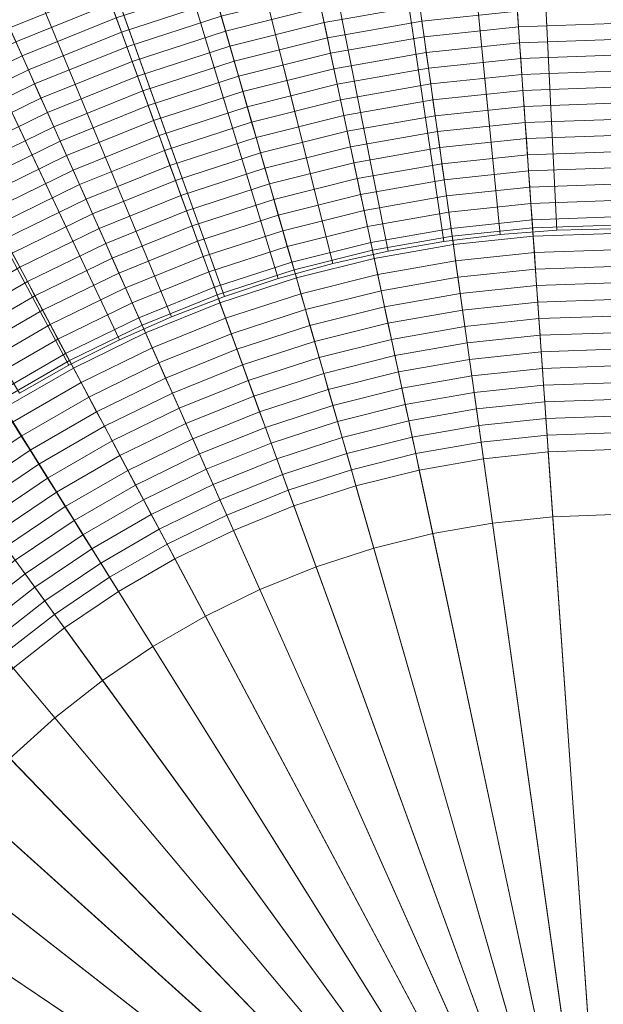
# Model space of a CAD drawing. Header units: centimetres. Extents: x -21.9 to 23.1, y -23 to 22.
# Tile 131 of 192: x -4.5 to 0.5, y 2.8 to 11.3. Entities that reach past the tile are written whole.
import ezdxf

# ---------------------------------------------------------------- set-up
doc = ezdxf.new("R2010")
doc.units = ezdxf.units.CM
doc.header["$LTSCALE"] = 2.54
doc.layers.add('Lucido design-1', color=7, linetype='Continuous')

# ---------------------------------------------------------------- blocks, each defined once
blk = doc.blocks.new('Gruppo-2-1')
at = {"color": 5, "linetype": 'Continuous', "lineweight": 9}
for points in [[(0.5828, 9.49, -949.2271), (-0.1148, 9.4656, -949.2271), (-0.9591, 21.5391, -949.2271), (0.5828, 21.593, -949.2271)], [(-0.1148, 9.4656, -949.2271), (-0.809, 9.3927, -949.2271), (-2.4934, 21.3779, -949.2271), (-0.9591, 21.5391, -949.2271)], [(-0.5011, 21.5529, -949.2271), (-1.5824, 21.4729, -949.2271), (-0.3941, 9.4087, -949.2271), (0.0937, 9.4448, -949.2271)], [(0.5828, 21.5801, -949.2271), (-0.5011, 21.5529, -949.2271), (0.0937, 9.4448, -949.2271), (0.5828, 9.4571, -949.2271)], [(-1.5824, 21.4729, -949.2271), (-2.6584, 21.3402, -949.2271), (-0.8797, 9.3488, -949.2271), (-0.3941, 9.4087, -949.2271)], [(-0.809, 9.3927, -949.2271), (-1.4964, 9.2715, -949.2271), (-4.0127, 21.11, -949.2271), (-2.4934, 21.3779, -949.2271)], [(-2.6584, 21.3402, -949.2271), (-3.7267, 21.155, -949.2271), (-1.3617, 9.2653, -949.2271), (-0.8797, 9.3488, -949.2271)], [(0.5828, 9.4571, -1010.9271), (0.0937, 9.4448, -1010.9271), (-0.4816, 21.1546, -1010.9271), (0.5828, 21.1812, -1010.9271)], [(-1.4964, 9.2715, -949.2271), (-2.1736, 9.1026, -949.2271), (-5.5096, 20.7367, -949.2271), (-4.0127, 21.11, -949.2271)], [(-3.7267, 21.155, -949.2271), (-4.7846, 20.9179, -949.2271), (-1.839, 9.1583, -949.2271), (-1.3617, 9.2653, -949.2271)], [(0.0937, 9.4448, -1010.9271), (-0.3941, 9.4087, -1010.9271), (-1.5433, 21.076, -1010.9271), (-0.4816, 21.1546, -1010.9271)], [(-0.3941, 9.4087, -1010.9271), (-0.8797, 9.3488, -1010.9271), (-2.5999, 20.9457, -1010.9271), (-1.5433, 21.076, -1010.9271)], [(-4.7846, 20.9179, -949.2271), (-5.8295, 20.6285, -949.2271), (-2.3105, 9.0277, -949.2271), (-1.839, 9.1583, -949.2271)], [(-0.8797, 9.3488, -1010.9271), (-1.3617, 9.2653, -1010.9271), (-3.6489, 20.7638, -1010.9271), (-2.5999, 20.9457, -1010.9271)], [(-1.3617, 9.2653, -1010.9271), (-1.839, 9.1583, -1010.9271), (-4.6877, 20.531, -1010.9271), (-3.6489, 20.7638, -1010.9271)], [(-2.1736, 9.1026, -949.2271), (-2.8374, 8.8869, -949.2271), (-6.9769, 20.26, -949.2271), (-5.5096, 20.7367, -949.2271)], [(-5.8295, 20.6285, -949.2271), (-6.8589, 20.2881, -949.2271), (-2.7749, 8.8741, -949.2271), (-2.3105, 9.0277, -949.2271)], [(-1.839, 9.1583, -1010.9271), (-2.3105, 9.0277, -1010.9271), (-5.7138, 20.2469, -1010.9271), (-4.6877, 20.531, -1010.9271)], [(-2.8374, 8.8869, -949.2271), (-3.4846, 8.6255, -949.2271), (-8.4073, 19.6821, -949.2271), (-6.9769, 20.26, -949.2271)], [(-6.8589, 20.2881, -949.2271), (-7.8704, 19.8978, -949.2271), (-3.2313, 8.698, -949.2271), (-2.7749, 8.8741, -949.2271)], [(-2.3105, 9.0277, -1010.9271), (-2.7749, 8.8741, -1010.9271), (-6.7246, 19.9126, -1010.9271), (-5.7138, 20.2469, -1010.9271)], [(-7.8704, 19.8978, -949.2271), (-8.8616, 19.4585, -949.2271), (-3.6786, 8.4998, -949.2271), (-3.2313, 8.698, -949.2271)], [(-2.7749, 8.8741, -1010.9271), (-3.2313, 8.698, -1010.9271), (-7.7178, 19.5293, -1010.9271), (-6.7246, 19.9126, -1010.9271)], [(-3.4846, 8.6255, -949.2271), (-4.112, 8.3195, -949.2271), (-9.794, 19.0058, -949.2271), (-8.4073, 19.6821, -949.2271)], [(-3.2313, 8.698, -1010.9271), (-3.6786, 8.4998, -1010.9271), (-8.6911, 19.098, -1010.9271), (-7.7178, 19.5293, -1010.9271)], [(-8.8616, 19.4585, -949.2271), (-9.8302, 18.9714, -949.2271), (-4.1156, 8.28, -949.2271), (-3.6786, 8.4998, -949.2271)], [(-3.6786, 8.4998, -1010.9271), (-4.1156, 8.28, -1010.9271), (-9.6422, 18.6196, -1010.9271), (-8.6911, 19.098, -1010.9271)], [(-4.112, 8.3195, -949.2271), (-4.7164, 7.9705, -949.2271), (-11.13, 18.2344, -949.2271), (-9.794, 19.0058, -949.2271)], [(-9.8302, 18.9714, -949.2271), (-10.7737, 18.4371, -949.2271), (-4.5413, 8.039, -949.2271), (-4.1156, 8.28, -949.2271)], [(-4.1156, 8.28, -1010.9271), (-4.5413, 8.039, -1010.9271), (-10.5687, 18.095, -1010.9271), (-9.6422, 18.6196, -1010.9271)], [(-3.8432, 11.6502, -934.6272), (-4.6807, 11.3118, -934.6272), (-4.6274, 11.1922, -934.6895), (-3.7984, 11.5271, -934.6895)], [(-3.7984, 11.5271, -934.6895), (-4.6274, 11.1922, -934.6895), (-4.5739, 11.0719, -934.7503), (-3.7534, 11.4034, -934.7503)], [(-2.8753, 11.5497, -934.8097), (-3.7081, 11.2791, -934.8097), (-3.6626, 11.1542, -934.8676), (-2.8387, 11.4219, -934.8676)], [(-1.9702, 11.5008, -934.924), (-2.8018, 11.2935, -934.924), (-2.7648, 11.1645, -934.9789), (-1.9423, 11.3695, -934.9789)], [(-1.1075, 11.5168, -934.9789), (-1.9423, 11.3695, -934.9789), (-1.9143, 11.2377, -935.0324), (-1.0887, 11.3833, -935.0324)], [(-3.7534, 11.4034, -934.7503), (-4.5739, 11.0719, -934.7503), (-4.52, 10.9511, -934.8097), (-3.7081, 11.2791, -934.8097)], [(-2.8387, 11.4219, -934.8676), (-3.6626, 11.1542, -934.8676), (-3.617, 11.0286, -934.924), (-2.8018, 11.2935, -934.924)], [(-0.255, 11.4709, -935.0324), (-1.0887, 11.3833, -935.0324), (-1.0699, 11.2492, -935.0843), (-0.2456, 11.3358, -935.0843)], [(-1.9423, 11.3695, -934.9789), (-2.7648, 11.1645, -934.9789), (-2.7277, 11.0349, -935.0324), (-1.9143, 11.2377, -935.0324)], [(-1.0887, 11.3833, -935.0324), (-1.9143, 11.2377, -935.0324), (-1.8861, 11.1053, -935.0843), (-1.0699, 11.2492, -935.0843)], [(-0.2456, 11.3358, -935.0843), (-1.0699, 11.2492, -935.0843), (-1.051, 11.1145, -935.1347), (-0.2361, 11.2002, -935.1347)], [(0.5828, 11.3647, -935.0843), (-0.2456, 11.3358, -935.0843), (-0.2361, 11.2002, -935.1347), (0.5828, 11.2288, -935.1347)], [(-3.7081, 11.2791, -934.8097), (-4.52, 10.9511, -934.8097), (-4.466, 10.8296, -934.8676), (-3.6626, 11.1542, -934.8676)], [(-2.8018, 11.2935, -934.924), (-3.617, 11.0286, -934.924), (-3.5711, 10.9025, -934.9789), (-2.7648, 11.1645, -934.9789)], [(-1.9143, 11.2377, -935.0324), (-2.7277, 11.0349, -935.0324), (-2.6904, 10.9047, -935.0843), (-1.8861, 11.1053, -935.0843)], [(-1.0699, 11.2492, -935.0843), (-1.8861, 11.1053, -935.0843), (-1.8579, 10.9723, -935.1347), (-1.051, 11.1145, -935.1347)], [(0.5828, 11.2288, -935.1347), (-0.2361, 11.2002, -935.1347), (-0.2266, 11.064, -935.1837), (0.5828, 11.0923, -935.1837)], [(-3.6626, 11.1542, -934.8676), (-4.466, 10.8296, -934.8676), (-4.4116, 10.7076, -934.924), (-3.617, 11.0286, -934.924)], [(-2.7648, 11.1645, -934.9789), (-3.5711, 10.9025, -934.9789), (-3.5249, 10.7758, -935.0324), (-2.7277, 11.0349, -935.0324)], [(-0.2361, 11.2002, -935.1347), (-1.051, 11.1145, -935.1347), (-1.032, 10.9794, -935.1837), (-0.2266, 11.064, -935.1837)], [(-4.5739, 11.0719, -934.7503), (-5.3692, 10.684, -934.7503), (-5.3071, 10.5672, -934.8097), (-4.52, 10.9511, -934.8097)], [(-1.8861, 11.1053, -935.0843), (-2.6904, 10.9047, -935.0843), (-2.6529, 10.774, -935.1347), (-1.8579, 10.9723, -935.1347)], [(-1.051, 11.1145, -935.1347), (-1.8579, 10.9723, -935.1347), (-1.8295, 10.8387, -935.1837), (-1.032, 10.9794, -935.1837)], [(-0.2266, 11.064, -935.1837), (-1.032, 10.9794, -935.1837), (-1.0129, 10.8436, -935.2311), (-0.217, 10.9273, -935.2311)], [(0.5828, 11.0923, -935.1837), (-0.2266, 11.064, -935.1837), (-0.217, 10.9273, -935.2311), (0.5828, 10.9552, -935.2311)], [(-3.617, 11.0286, -934.924), (-4.4116, 10.7076, -934.924), (-4.357, 10.585, -934.9789), (-3.5711, 10.9025, -934.9789)], [(-2.7277, 11.0349, -935.0324), (-3.5249, 10.7758, -935.0324), (-3.4786, 10.6486, -935.0843), (-2.6904, 10.9047, -935.0843)], [(-1.8579, 10.9723, -935.1347), (-2.6529, 10.774, -935.1347), (-2.6153, 10.6428, -935.1837), (-1.8295, 10.8387, -935.1837)], [(-1.032, 10.9794, -935.1837), (-1.8295, 10.8387, -935.1837), (-1.801, 10.7047, -935.2311), (-1.0129, 10.8436, -935.2311)], [(-4.52, 10.9511, -934.8097), (-5.3071, 10.5672, -934.8097), (-5.2447, 10.4498, -934.8676), (-4.466, 10.8296, -934.8676)], [(-3.5711, 10.9025, -934.9789), (-4.357, 10.585, -934.9789), (-4.3022, 10.4618, -935.0324), (-3.5249, 10.7758, -935.0324)], [(-2.6904, 10.9047, -935.0843), (-3.4786, 10.6486, -935.0843), (-3.4321, 10.5208, -935.1347), (-2.6529, 10.774, -935.1347)], [(-0.217, 10.9273, -935.2311), (-1.0129, 10.8436, -935.2311), (-0.9937, 10.7074, -935.277), (-0.2074, 10.7901, -935.277)], [(0.5828, 10.9552, -935.2311), (-0.217, 10.9273, -935.2311), (-0.2074, 10.7901, -935.277), (0.5828, 10.8177, -935.277)], [(-4.466, 10.8296, -934.8676), (-5.2447, 10.4498, -934.8676), (-5.182, 10.3319, -934.924), (-4.4116, 10.7076, -934.924)], [(-1.8295, 10.8387, -935.1837), (-2.6153, 10.6428, -935.1837), (-2.5775, 10.5111, -935.2311), (-1.801, 10.7047, -935.2311)], [(-1.0129, 10.8436, -935.2311), (-1.801, 10.7047, -935.2311), (-1.7724, 10.5701, -935.277), (-0.9937, 10.7074, -935.277)], [(0.5828, 10.8177, -935.277), (-0.2074, 10.7901, -935.277), (-0.1978, 10.6523, -935.3213), (0.5828, 10.6796, -935.3213)], [(-3.5249, 10.7758, -935.0324), (-4.3022, 10.4618, -935.0324), (-4.2471, 10.3381, -935.0843), (-3.4786, 10.6486, -935.0843)], [(-2.6529, 10.774, -935.1347), (-3.4321, 10.5208, -935.1347), (-3.3854, 10.3926, -935.1837), (-2.6153, 10.6428, -935.1837)], [(-0.2074, 10.7901, -935.277), (-0.9937, 10.7074, -935.277), (-0.9745, 10.5707, -935.3213), (-0.1978, 10.6523, -935.3213)], [(-4.4116, 10.7076, -934.924), (-5.182, 10.3319, -934.924), (-5.1189, 10.2134, -934.9789), (-4.357, 10.585, -934.9789)], [(-3.4786, 10.6486, -935.0843), (-4.2471, 10.3381, -935.0843), (-4.1918, 10.2139, -935.1347), (-3.4321, 10.5208, -935.1347)], [(-2.6153, 10.6428, -935.1837), (-3.3854, 10.3926, -935.1837), (-3.3386, 10.2638, -935.2311), (-2.5775, 10.5111, -935.2311)], [(-1.801, 10.7047, -935.2311), (-2.5775, 10.5111, -935.2311), (-2.5396, 10.3788, -935.277), (-1.7724, 10.5701, -935.277)], [(-0.9937, 10.7074, -935.277), (-1.7724, 10.5701, -935.277), (-1.7437, 10.4351, -935.3213), (-0.9745, 10.5707, -935.3213)], [(-0.1978, 10.6523, -935.3213), (-0.9745, 10.5707, -935.3213), (-0.9552, 10.4335, -935.3642), (-0.1881, 10.5141, -935.3642)], [(0.5828, 10.6796, -935.3213), (-0.1978, 10.6523, -935.3213), (-0.1881, 10.5141, -935.3642), (0.5828, 10.5411, -935.3642)], [(-4.357, 10.585, -934.9789), (-5.1189, 10.2134, -934.9789), (-5.0557, 10.0943, -935.0324), (-4.3022, 10.4618, -935.0324)], [(-1.7724, 10.5701, -935.277), (-2.5396, 10.3788, -935.277), (-2.5015, 10.2461, -935.3213), (-1.7437, 10.4351, -935.3213)], [(-0.9745, 10.5707, -935.3213), (-1.7437, 10.4351, -935.3213), (-1.7149, 10.2996, -935.3642), (-0.9552, 10.4335, -935.3642)], [(-4.3022, 10.4618, -935.0324), (-5.0557, 10.0943, -935.0324), (-4.9921, 9.9748, -935.0843), (-4.2471, 10.3381, -935.0843)], [(-3.4321, 10.5208, -935.1347), (-4.1918, 10.2139, -935.1347), (-4.1363, 10.0892, -935.1837), (-3.3854, 10.3926, -935.1837)], [(-2.5775, 10.5111, -935.2311), (-3.3386, 10.2638, -935.2311), (-3.2915, 10.1345, -935.277), (-2.5396, 10.3788, -935.277)], [(-0.1881, 10.5141, -935.3642), (-0.9552, 10.4335, -935.3642), (-0.9359, 10.2959, -935.4055), (-0.1784, 10.3755, -935.4055)], [(0.5828, 10.5411, -935.3642), (-0.1881, 10.5141, -935.3642), (-0.1784, 10.3755, -935.4055), (0.5828, 10.402, -935.4055)], [(-3.3854, 10.3926, -935.1837), (-4.1363, 10.0892, -935.1837), (-4.0806, 9.964, -935.2311), (-3.3386, 10.2638, -935.2311)], [(-2.5396, 10.3788, -935.277), (-3.2915, 10.1345, -935.277), (-3.2443, 10.0048, -935.3213), (-2.5015, 10.2461, -935.3213)], [(-1.7437, 10.4351, -935.3213), (-2.5015, 10.2461, -935.3213), (-2.4633, 10.113, -935.3642), (-1.7149, 10.2996, -935.3642)], [(-0.9552, 10.4335, -935.3642), (-1.7149, 10.2996, -935.3642), (-1.686, 10.1636, -935.4055), (-0.9359, 10.2959, -935.4055)], [(-0.1784, 10.3755, -935.4055), (-0.9359, 10.2959, -935.4055), (-0.9165, 10.1577, -935.4452), (-0.1687, 10.2363, -935.4452)], [(0.5828, 10.402, -935.4055), (-0.1784, 10.3755, -935.4055), (-0.1687, 10.2363, -935.4452), (0.5828, 10.2626, -935.4452)], [(-4.2471, 10.3381, -935.0843), (-4.9921, 9.9748, -935.0843), (-4.9283, 9.8547, -935.1347), (-4.1918, 10.2139, -935.1347)], [(-1.7149, 10.2996, -935.3642), (-2.4633, 10.113, -935.3642), (-2.425, 9.9793, -935.4055), (-1.686, 10.1636, -935.4055)], [(-0.9359, 10.2959, -935.4055), (-1.686, 10.1636, -935.4055), (-1.657, 10.0272, -935.4452), (-0.9165, 10.1577, -935.4452)], [(-4.1918, 10.2139, -935.1347), (-4.9283, 9.8547, -935.1347), (-4.8642, 9.7342, -935.1837), (-4.1363, 10.0892, -935.1837)], [(-3.3386, 10.2638, -935.2311), (-4.0806, 9.964, -935.2311), (-4.0246, 9.8383, -935.277), (-3.2915, 10.1345, -935.277)], [(-2.5015, 10.2461, -935.3213), (-3.2443, 10.0048, -935.3213), (-3.1969, 9.8746, -935.3642), (-2.4633, 10.113, -935.3642)], [(-0.1687, 10.2363, -935.4452), (-0.9165, 10.1577, -935.4452), (-0.897, 10.0192, -935.4834), (-0.1589, 10.0968, -935.4834)], [(0.5828, 10.2626, -935.4452), (-0.1687, 10.2363, -935.4452), (-0.1589, 10.0968, -935.4834), (0.5828, 10.1227, -935.4834)], [(-3.2915, 10.1345, -935.277), (-4.0246, 9.8383, -935.277), (-3.9685, 9.7122, -935.3213), (-3.2443, 10.0048, -935.3213)], [(-1.686, 10.1636, -935.4055), (-2.425, 9.9793, -935.4055), (-2.3866, 9.8453, -935.4452), (-1.657, 10.0272, -935.4452)], [(-0.9165, 10.1577, -935.4452), (-1.657, 10.0272, -935.4452), (-1.6279, 9.8903, -935.4834), (-0.897, 10.0192, -935.4834)], [(0.5828, 10.1227, -935.4834), (-0.1589, 10.0968, -935.4834), (-0.1491, 9.9568, -935.5201), (0.5828, 9.9824, -935.5201)], [(-4.1363, 10.0892, -935.1837), (-4.8642, 9.7342, -935.1837), (-4.7998, 9.6132, -935.2311), (-4.0806, 9.964, -935.2311)], [(-2.4633, 10.113, -935.3642), (-3.1969, 9.8746, -935.3642), (-3.1494, 9.744, -935.4055), (-2.425, 9.9793, -935.4055)], [(-0.1589, 10.0968, -935.4834), (-0.897, 10.0192, -935.4834), (-0.8775, 9.8803, -935.5201), (-0.1491, 9.9568, -935.5201)], [(-4.0806, 9.964, -935.2311), (-4.7998, 9.6132, -935.2311), (-4.7353, 9.4917, -935.277), (-4.0246, 9.8383, -935.277)], [(-3.2443, 10.0048, -935.3213), (-3.9685, 9.7122, -935.3213), (-3.9121, 9.5856, -935.3642), (-3.1969, 9.8746, -935.3642)], [(-2.425, 9.9793, -935.4055), (-3.1494, 9.744, -935.4055), (-3.1017, 9.6129, -935.4452), (-2.3866, 9.8453, -935.4452)], [(-1.657, 10.0272, -935.4452), (-2.3866, 9.8453, -935.4452), (-2.348, 9.7108, -935.4834), (-1.6279, 9.8903, -935.4834)], [(-0.897, 10.0192, -935.4834), (-1.6279, 9.8903, -935.4834), (-1.5987, 9.7531, -935.5201), (-0.8775, 9.8803, -935.5201)], [(-0.1491, 9.9568, -935.5201), (-0.8775, 9.8803, -935.5201), (-0.8579, 9.7409, -935.5552), (-0.1393, 9.8165, -935.5552)], [(0.5828, 9.9824, -935.5201), (-0.1491, 9.9568, -935.5201), (-0.1393, 9.8165, -935.5552), (0.5828, 9.8417, -935.5552)], [(-3.1969, 9.8746, -935.3642), (-3.9121, 9.5856, -935.3642), (-3.8556, 9.4587, -935.4055), (-3.1494, 9.744, -935.4055)], [(-1.6279, 9.8903, -935.4834), (-2.348, 9.7108, -935.4834), (-2.3093, 9.5759, -935.5201), (-1.5987, 9.7531, -935.5201)], [(-0.8775, 9.8803, -935.5201), (-1.5987, 9.7531, -935.5201), (-1.5695, 9.6155, -935.5552), (-0.8579, 9.7409, -935.5552)], [(-4.0246, 9.8383, -935.277), (-4.7353, 9.4917, -935.277), (-4.6704, 9.3698, -935.3213), (-3.9685, 9.7122, -935.3213)], [(-2.3866, 9.8453, -935.4452), (-3.1017, 9.6129, -935.4452), (-3.0538, 9.4815, -935.4834), (-2.348, 9.7108, -935.4834)], [(-0.1393, 9.8165, -935.5552), (-0.8579, 9.7409, -935.5552), (-0.8383, 9.6012, -935.5887), (-0.1295, 9.6757, -935.5887)], [(0.5828, 9.8417, -935.5552), (-0.1393, 9.8165, -935.5552), (-0.1295, 9.6757, -935.5887), (0.5828, 9.7006, -935.5887)], [(-3.9685, 9.7122, -935.3213), (-4.6704, 9.3698, -935.3213), (-4.6054, 9.2475, -935.3642), (-3.9121, 9.5856, -935.3642)], [(-3.1494, 9.744, -935.4055), (-3.8556, 9.4587, -935.4055), (-3.7988, 9.3312, -935.4452), (-3.1017, 9.6129, -935.4452)], [(-2.348, 9.7108, -935.4834), (-3.0538, 9.4815, -935.4834), (-3.0058, 9.3496, -935.5201), (-2.3093, 9.5759, -935.5201)], [(-1.5987, 9.7531, -935.5201), (-2.3093, 9.5759, -935.5201), (-2.2705, 9.4407, -935.5552), (-1.5695, 9.6155, -935.5552)], [(-0.8579, 9.7409, -935.5552), (-1.5695, 9.6155, -935.5552), (-1.5401, 9.4775, -935.5887), (-0.8383, 9.6012, -935.5887)], [(0.5828, 9.7006, -935.5887), (-0.1295, 9.6757, -935.5887), (-0.1196, 9.5346, -935.6207), (0.5828, 9.5592, -935.6207)], [(-3.1017, 9.6129, -935.4452), (-3.7988, 9.3312, -935.4452), (-3.7419, 9.2035, -935.4834), (-3.0538, 9.4815, -935.4834)], [(-1.5695, 9.6155, -935.5552), (-2.2705, 9.4407, -935.5552), (-2.2317, 9.3051, -935.5887), (-1.5401, 9.4775, -935.5887)], [(-0.1295, 9.6757, -935.5887), (-0.8383, 9.6012, -935.5887), (-0.8186, 9.4612, -935.6207), (-0.1196, 9.5346, -935.6207)], [(-3.9121, 9.5856, -935.3642), (-4.6054, 9.2475, -935.3642), (-4.5401, 9.1248, -935.4055), (-3.8556, 9.4587, -935.4055)], [(-2.3093, 9.5759, -935.5201), (-3.0058, 9.3496, -935.5201), (-2.9577, 9.2174, -935.5552), (-2.2705, 9.4407, -935.5552)], [(-0.8383, 9.6012, -935.5887), (-1.5401, 9.4775, -935.5887), (-1.5107, 9.3391, -935.6207), (-0.8186, 9.4612, -935.6207)], [(-0.1196, 9.5346, -935.6207), (-0.8186, 9.4612, -935.6207), (-0.7989, 9.3207, -935.6511), (-0.1097, 9.3932, -935.6511)], [(0.5828, 9.5592, -935.6207), (-0.1196, 9.5346, -935.6207), (-0.1097, 9.3932, -935.6511), (0.5828, 9.4174, -935.6511)], [(-3.8556, 9.4587, -935.4055), (-4.5401, 9.1248, -935.4055), (-4.4747, 9.0016, -935.4452), (-3.7988, 9.3312, -935.4452)], [(-3.0538, 9.4815, -935.4834), (-3.7419, 9.2035, -935.4834), (-3.6849, 9.0753, -935.5201), (-3.0058, 9.3496, -935.5201)], [(-2.2705, 9.4407, -935.5552), (-2.9577, 9.2174, -935.5552), (-2.9095, 9.0848, -935.5887), (-2.2317, 9.3051, -935.5887)], [(-1.5401, 9.4775, -935.5887), (-2.2317, 9.3051, -935.5887), (-2.1927, 9.1691, -935.6207), (-1.5107, 9.3391, -935.6207)], [(-0.8186, 9.4612, -935.6207), (-1.5107, 9.3391, -935.6207), (-1.4813, 9.2004, -935.6511), (-0.7989, 9.3207, -935.6511)], [(-0.1148, 9.4656, -950.2271), (-0.809, 9.3927, -950.2271), (-0.809, 9.3927, -949.2271), (-0.1148, 9.4656, -949.2271)], [(0.0596, 6.9717, -950.2271), (-0.461, 6.917, -950.2271), (-0.809, 9.3927, -950.2271), (-0.1148, 9.4656, -950.2271)], [(0.0937, 9.4448, -949.2271), (-0.3941, 9.4087, -949.2271), (-0.3941, 9.4087, -1010.9271), (0.0937, 9.4448, -1010.9271)], [(0.5828, 9.49, -950.2271), (-0.1148, 9.4656, -950.2271), (-0.1148, 9.4656, -949.2271), (0.5828, 9.49, -949.2271)], [(0.5828, 6.99, -950.2271), (0.0596, 6.9717, -950.2271), (-0.1148, 9.4656, -950.2271), (0.5828, 9.49, -950.2271)], [(0.5828, 9.4571, -949.2271), (0.0937, 9.4448, -949.2271), (0.0937, 9.4448, -1010.9271), (0.5828, 9.4571, -1010.9271)], [(-0.809, 9.3927, -950.2271), (-1.4964, 9.2715, -950.2271), (-1.4964, 9.2715, -949.2271), (-0.809, 9.3927, -949.2271)], [(-0.461, 6.917, -950.2271), (-0.9766, 6.8261, -950.2271), (-1.4964, 9.2715, -950.2271), (-0.809, 9.3927, -950.2271)], [(-0.3941, 9.4087, -949.2271), (-0.8797, 9.3488, -949.2271), (-0.8797, 9.3488, -1010.9271), (-0.3941, 9.4087, -1010.9271)], [(-0.1097, 9.3932, -935.6511), (-0.7989, 9.3207, -935.6511), (-0.7791, 9.18, -935.6799), (-0.0998, 9.2514, -935.6799)], [(0.5828, 9.4174, -935.6511), (-0.1097, 9.3932, -935.6511), (-0.0998, 9.2514, -935.6799), (0.5828, 9.2752, -935.6799)], [(-3.7988, 9.3312, -935.4452), (-4.4747, 9.0016, -935.4452), (-4.409, 8.8781, -935.4834), (-3.7419, 9.2035, -935.4834)], [(-3.0058, 9.3496, -935.5201), (-3.6849, 9.0753, -935.5201), (-3.6276, 8.9467, -935.5552), (-2.9577, 9.2174, -935.5552)], [(-2.2317, 9.3051, -935.5887), (-2.9095, 9.0848, -935.5887), (-2.8611, 8.9519, -935.6207), (-2.1927, 9.1691, -935.6207)], [(-1.5107, 9.3391, -935.6207), (-2.1927, 9.1691, -935.6207), (-2.1536, 9.0328, -935.6511), (-1.4813, 9.2004, -935.6511)], [(-1.4964, 9.2715, -950.2271), (-2.1736, 9.1026, -950.2271), (-2.1736, 9.1026, -949.2271), (-1.4964, 9.2715, -949.2271)], [(-0.9766, 6.8261, -950.2271), (-1.4845, 6.6995, -950.2271), (-2.1736, 9.1026, -950.2271), (-1.4964, 9.2715, -950.2271)], [(-0.7989, 9.3207, -935.6511), (-1.4813, 9.2004, -935.6511), (-1.4517, 9.0614, -935.6799), (-0.7791, 9.18, -935.6799)], [(-0.8797, 9.3488, -949.2271), (-1.3617, 9.2653, -949.2271), (-1.3617, 9.2653, -1010.9271), (-0.8797, 9.3488, -1010.9271)], [(0.5828, 9.2752, -935.6799), (-0.0998, 9.2514, -935.6799), (-0.0899, 9.1093, -935.7072), (0.5828, 9.1328, -935.7072)], [(-4.6054, 9.2475, -935.3642), (-5.2734, 8.8618, -935.3642), (-5.1997, 8.7439, -935.4055), (-4.5401, 9.1248, -935.4055)], [(-3.7419, 9.2035, -935.4834), (-4.409, 8.8781, -935.4834), (-4.3431, 8.7542, -935.5201), (-3.6849, 9.0753, -935.5201)], [(-2.9577, 9.2174, -935.5552), (-3.6276, 8.9467, -935.5552), (-3.5703, 8.8178, -935.5887), (-2.9095, 9.0848, -935.5887)], [(-1.4813, 9.2004, -935.6511), (-2.1536, 9.0328, -935.6511), (-2.1144, 8.8962, -935.6799), (-1.4517, 9.0614, -935.6799)], [(-1.3617, 9.2653, -949.2271), (-1.839, 9.1583, -949.2271), (-1.839, 9.1583, -1010.9271), (-1.3617, 9.2653, -1010.9271)], [(-0.0998, 9.2514, -935.6799), (-0.7791, 9.18, -935.6799), (-0.7593, 9.039, -935.7072), (-0.0899, 9.1093, -935.7072)], [(-4.5401, 9.1248, -935.4055), (-5.1997, 8.7439, -935.4055), (-5.1258, 8.6257, -935.4452), (-4.4747, 9.0016, -935.4452)], [(-2.1927, 9.1691, -935.6207), (-2.8611, 8.9519, -935.6207), (-2.8126, 8.8187, -935.6511), (-2.1536, 9.0328, -935.6511)], [(-2.1736, 9.1026, -950.2271), (-2.8374, 8.8869, -950.2271), (-2.8374, 8.8869, -949.2271), (-2.1736, 9.1026, -949.2271)], [(-1.4845, 6.6995, -950.2271), (-1.9824, 6.5377, -950.2271), (-2.8374, 8.8869, -950.2271), (-2.1736, 9.1026, -950.2271)], [(-1.839, 9.1583, -949.2271), (-2.3105, 9.0277, -949.2271), (-2.3105, 9.0277, -1010.9271), (-1.839, 9.1583, -1010.9271)], [(-0.7791, 9.18, -935.6799), (-1.4517, 9.0614, -935.6799), (-1.4221, 8.9221, -935.7072), (-0.7593, 9.039, -935.7072)], [(-0.0899, 9.1093, -935.7072), (-0.7593, 9.039, -935.7072), (-0.7394, 8.8976, -935.7328), (-0.0799, 8.9669, -935.7328)], [(0.5828, 9.1328, -935.7072), (-0.0899, 9.1093, -935.7072), (-0.0799, 8.9669, -935.7328), (0.5828, 8.9901, -935.7328)], [(-3.6849, 9.0753, -935.5201), (-4.3431, 8.7542, -935.5201), (-4.2771, 8.63, -935.5552), (-3.6276, 8.9467, -935.5552)], [(-2.9095, 9.0848, -935.5887), (-3.5703, 8.8178, -935.5887), (-3.5127, 8.6886, -935.6207), (-2.8611, 8.9519, -935.6207)], [(-2.1536, 9.0328, -935.6511), (-2.8126, 8.8187, -935.6511), (-2.764, 8.6851, -935.6799), (-2.1144, 8.8962, -935.6799)], [(-2.3105, 9.0277, -949.2271), (-2.7749, 8.8741, -949.2271), (-2.7749, 8.8741, -1010.9271), (-2.3105, 9.0277, -1010.9271)], [(-1.4517, 9.0614, -935.6799), (-2.1144, 8.8962, -935.6799), (-2.0752, 8.7593, -935.7072), (-1.4221, 8.9221, -935.7072)], [(-0.7593, 9.039, -935.7072), (-1.4221, 8.9221, -935.7072), (-1.3924, 8.7825, -935.7328), (-0.7394, 8.8976, -935.7328)], [(-4.4747, 9.0016, -935.4452), (-5.1258, 8.6257, -935.4452), (-5.0517, 8.507, -935.4834), (-4.409, 8.8781, -935.4834)], [(-3.6276, 8.9467, -935.5552), (-4.2771, 8.63, -935.5552), (-4.2108, 8.5054, -935.5887), (-3.5703, 8.8178, -935.5887)], [(-2.8611, 8.9519, -935.6207), (-3.5127, 8.6886, -935.6207), (-3.4551, 8.5591, -935.6511), (-2.8126, 8.8187, -935.6511)], [(-0.0799, 8.9669, -935.7328), (-0.7394, 8.8976, -935.7328), (-0.7195, 8.756, -935.7569), (-0.07, 8.8243, -935.7569)], [(0.5828, 8.9901, -935.7328), (-0.0799, 8.9669, -935.7328), (-0.07, 8.8243, -935.7569), (0.5828, 8.8471, -935.7569)], [(-4.409, 8.8781, -935.4834), (-5.0517, 8.507, -935.4834), (-4.9774, 8.3881, -935.5201), (-4.3431, 8.7542, -935.5201)], [(-2.8374, 8.8869, -950.2271), (-3.4846, 8.6255, -950.2271), (-3.4846, 8.6255, -949.2271), (-2.8374, 8.8869, -949.2271)], [(-1.9824, 6.5377, -950.2271), (-2.4678, 6.3416, -950.2271), (-3.4846, 8.6255, -950.2271), (-2.8374, 8.8869, -950.2271)], [(-2.7749, 8.8741, -949.2271), (-3.2313, 8.698, -949.2271), (-3.2313, 8.698, -1010.9271), (-2.7749, 8.8741, -1010.9271)], [(-2.1144, 8.8962, -935.6799), (-2.764, 8.6851, -935.6799), (-2.7153, 8.5513, -935.7072), (-2.0752, 8.7593, -935.7072)], [(-1.4221, 8.9221, -935.7072), (-2.0752, 8.7593, -935.7072), (-2.0358, 8.6221, -935.7328), (-1.3924, 8.7825, -935.7328)], [(-0.7394, 8.8976, -935.7328), (-1.3924, 8.7825, -935.7328), (-1.3627, 8.6426, -935.7569), (-0.7195, 8.756, -935.7569)], [(0.5828, 8.8471, -935.7569), (-0.07, 8.8243, -935.7569), (-0.06, 8.6814, -935.7794), (0.5828, 8.7038, -935.7794)], [(-3.5703, 8.8178, -935.5887), (-4.2108, 8.5054, -935.5887), (-4.1444, 8.3805, -935.6207), (-3.5127, 8.6886, -935.6207)], [(-2.8126, 8.8187, -935.6511), (-3.4551, 8.5591, -935.6511), (-3.3973, 8.4293, -935.6799), (-2.764, 8.6851, -935.6799)], [(-2.0752, 8.7593, -935.7072), (-2.7153, 8.5513, -935.7072), (-2.6665, 8.4172, -935.7328), (-2.0358, 8.6221, -935.7328)], [(-1.3924, 8.7825, -935.7328), (-2.0358, 8.6221, -935.7328), (-1.9964, 8.4846, -935.7569), (-1.3627, 8.6426, -935.7569)], [(-0.07, 8.8243, -935.7569), (-0.7195, 8.756, -935.7569), (-0.6996, 8.6142, -935.7794), (-0.06, 8.6814, -935.7794)], [(-4.3431, 8.7542, -935.5201), (-4.9774, 8.3881, -935.5201), (-4.9028, 8.2687, -935.5552), (-4.2771, 8.63, -935.5552)], [(-3.5127, 8.6886, -935.6207), (-4.1444, 8.3805, -935.6207), (-4.0779, 8.2553, -935.6511), (-3.4551, 8.5591, -935.6511)], [(-3.2313, 8.698, -949.2271), (-3.6786, 8.4998, -949.2271), (-3.6786, 8.4998, -1010.9271), (-3.2313, 8.698, -1010.9271)], [(-2.764, 8.6851, -935.6799), (-3.3973, 8.4293, -935.6799), (-3.3393, 8.2991, -935.7072), (-2.7153, 8.5513, -935.7072)], [(-0.7195, 8.756, -935.7569), (-1.3627, 8.6426, -935.7569), (-1.3329, 8.5025, -935.7794), (-0.6996, 8.6142, -935.7794)], [(-0.06, 8.6814, -935.7794), (-0.6996, 8.6142, -935.7794), (-0.6796, 8.4721, -935.8003), (-0.05, 8.5382, -935.8003)], [(0.5828, 8.7038, -935.7794), (-0.06, 8.6814, -935.7794), (-0.05, 8.5382, -935.8003), (0.5828, 8.5603, -935.8003)], [(-4.2771, 8.63, -935.5552), (-4.9028, 8.2687, -935.5552), (-4.828, 8.1491, -935.5887), (-4.2108, 8.5054, -935.5887)], [(-3.4846, 8.6255, -950.2271), (-4.112, 8.3195, -950.2271), (-4.112, 8.3195, -949.2271), (-3.4846, 8.6255, -949.2271)], [(-2.4678, 6.3416, -950.2271), (-2.9383, 6.1121, -950.2271), (-4.112, 8.3195, -950.2271), (-3.4846, 8.6255, -950.2271)], [(-2.0358, 8.6221, -935.7328), (-2.6665, 8.4172, -935.7328), (-2.6175, 8.2828, -935.7569), (-1.9964, 8.4846, -935.7569)], [(-1.3627, 8.6426, -935.7569), (-1.9964, 8.4846, -935.7569), (-1.9569, 8.3469, -935.7794), (-1.3329, 8.5025, -935.7794)], [(-0.6996, 8.6142, -935.7794), (-1.3329, 8.5025, -935.7794), (-1.3031, 8.3621, -935.8003), (-0.6796, 8.4721, -935.8003)], [(-4.2108, 8.5054, -935.5887), (-4.828, 8.1491, -935.5887), (-4.7531, 8.0291, -935.6207), (-4.1444, 8.3805, -935.6207)], [(-3.4551, 8.5591, -935.6511), (-4.0779, 8.2553, -935.6511), (-4.0111, 8.1299, -935.6799), (-3.3973, 8.4293, -935.6799)], [(-2.7153, 8.5513, -935.7072), (-3.3393, 8.2991, -935.7072), (-3.2813, 8.1688, -935.7328), (-2.6665, 8.4172, -935.7328)], [(-1.3329, 8.5025, -935.7794), (-1.9569, 8.3469, -935.7794), (-1.9174, 8.209, -935.8003), (-1.3031, 8.3621, -935.8003)], [(-0.05, 8.5382, -935.8003), (-0.6796, 8.4721, -935.8003), (-0.6596, 8.3297, -935.8197), (-0.0399, 8.3949, -935.8197)], [(0.5828, 8.5603, -935.8003), (-0.05, 8.5382, -935.8003), (-0.0399, 8.3949, -935.8197), (0.5828, 8.4166, -935.8197)], [(-3.6786, 8.4998, -949.2271), (-4.1156, 8.28, -949.2271), (-4.1156, 8.28, -1010.9271), (-3.6786, 8.4998, -1010.9271)], [(-3.3973, 8.4293, -935.6799), (-4.0111, 8.1299, -935.6799), (-3.9443, 8.0041, -935.7072), (-3.3393, 8.2991, -935.7072)], [(-2.6665, 8.4172, -935.7328), (-3.2813, 8.1688, -935.7328), (-3.2231, 8.0381, -935.7569), (-2.6175, 8.2828, -935.7569)], [(-1.9964, 8.4846, -935.7569), (-2.6175, 8.2828, -935.7569), (-2.5686, 8.1482, -935.7794), (-1.9569, 8.3469, -935.7794)], [(-0.6796, 8.4721, -935.8003), (-1.3031, 8.3621, -935.8003), (-1.2732, 8.2215, -935.8197), (-0.6596, 8.3297, -935.8197)], [(0.5828, 8.4166, -935.8197), (-0.0399, 8.3949, -935.8197), (-0.0299, 8.2513, -935.8374), (0.5828, 8.2727, -935.8374)], [(-4.1444, 8.3805, -935.6207), (-4.7531, 8.0291, -935.6207), (-4.6779, 7.9089, -935.6511), (-4.0779, 8.2553, -935.6511)], [(-1.9569, 8.3469, -935.7794), (-2.5686, 8.1482, -935.7794), (-2.5195, 8.0133, -935.8003), (-1.9174, 8.209, -935.8003)], [(-1.3031, 8.3621, -935.8003), (-1.9174, 8.209, -935.8003), (-1.8777, 8.0708, -935.8197), (-1.2732, 8.2215, -935.8197)], [(-0.0399, 8.3949, -935.8197), (-0.6596, 8.3297, -935.8197), (-0.6396, 8.1872, -935.8374), (-0.0299, 8.2513, -935.8374)], [(-4.112, 8.3195, -950.2271), (-4.7164, 7.9705, -950.2271), (-4.7164, 7.9705, -949.2271), (-4.112, 8.3195, -949.2271)], [(-2.9383, 6.1121, -950.2271), (-3.3916, 5.8504, -950.2271), (-4.7164, 7.9705, -950.2271), (-4.112, 8.3195, -950.2271)], [(-4.0779, 8.2553, -935.6511), (-4.6779, 7.9089, -935.6511), (-4.6026, 7.7884, -935.6799), (-4.0111, 8.1299, -935.6799)], [(-4.1156, 8.28, -949.2271), (-4.5413, 8.039, -949.2271), (-4.5413, 8.039, -1010.9271), (-4.1156, 8.28, -1010.9271)], [(-3.3393, 8.2991, -935.7072), (-3.9443, 8.0041, -935.7072), (-3.8773, 7.8781, -935.7328), (-3.2813, 8.1688, -935.7328)], [(-2.6175, 8.2828, -935.7569), (-3.2231, 8.0381, -935.7569), (-3.1648, 7.9073, -935.7794), (-2.5686, 8.1482, -935.7794)], [(-0.6596, 8.3297, -935.8197), (-1.2732, 8.2215, -935.8197), (-1.2433, 8.0808, -935.8374), (-0.6396, 8.1872, -935.8374)], [(-0.0299, 8.2513, -935.8374), (-0.6396, 8.1872, -935.8374), (-0.6195, 8.0445, -935.8535), (-0.0198, 8.1075, -935.8535)], [(0.5828, 8.2727, -935.8374), (-0.0299, 8.2513, -935.8374), (-0.0198, 8.1075, -935.8535), (0.5828, 8.1286, -935.8535)], [(-3.2813, 8.1688, -935.7328), (-3.8773, 7.8781, -935.7328), (-3.8101, 7.7518, -935.7569), (-3.2231, 8.0381, -935.7569)], [(-1.9174, 8.209, -935.8003), (-2.5195, 8.0133, -935.8003), (-2.4703, 7.8783, -935.8197), (-1.8777, 8.0708, -935.8197)], [(-1.2732, 8.2215, -935.8197), (-1.8777, 8.0708, -935.8197), (-1.8381, 7.9325, -935.8374), (-1.2433, 8.0808, -935.8374)], [(-0.6396, 8.1872, -935.8374), (-1.2433, 8.0808, -935.8374), (-1.2133, 7.9398, -935.8535), (-0.6195, 8.0445, -935.8535)], [(-4.0111, 8.1299, -935.6799), (-4.6026, 7.7884, -935.6799), (-4.5271, 7.6676, -935.7072), (-3.9443, 8.0041, -935.7072)], [(-2.5686, 8.1482, -935.7794), (-3.1648, 7.9073, -935.7794), (-3.1065, 7.7762, -935.8003), (-2.5195, 8.0133, -935.8003)], [(-1.2433, 8.0808, -935.8374), (-1.8381, 7.9325, -935.8374), (-1.7983, 7.7939, -935.8535), (-1.2133, 7.9398, -935.8535)], [(-0.0198, 8.1075, -935.8535), (-0.6195, 8.0445, -935.8535), (-0.5994, 7.9016, -935.8681), (-0.0098, 7.9636, -935.8681)], [(0.5828, 8.1286, -935.8535), (-0.0198, 8.1075, -935.8535), (-0.0098, 7.9636, -935.8681), (0.5828, 7.9843, -935.8681)], [(-3.9443, 8.0041, -935.7072), (-4.5271, 7.6676, -935.7072), (-4.4515, 7.5465, -935.7328), (-3.8773, 7.8781, -935.7328)], [(-3.2231, 8.0381, -935.7569), (-3.8101, 7.7518, -935.7569), (-3.7429, 7.6253, -935.7794), (-3.1648, 7.9073, -935.7794)], [(-2.5195, 8.0133, -935.8003), (-3.1065, 7.7762, -935.8003), (-3.048, 7.6449, -935.8197), (-2.4703, 7.8783, -935.8197)], [(-1.8777, 8.0708, -935.8197), (-2.4703, 7.8783, -935.8197), (-2.4211, 7.743, -935.8374), (-1.8381, 7.9325, -935.8374)], [(-0.6195, 8.0445, -935.8535), (-1.2133, 7.9398, -935.8535), (-1.1833, 7.7987, -935.8681), (-0.5994, 7.9016, -935.8681)], [(-3.3916, 5.8504, -950.2271), (-3.8256, 5.5576, -950.2271), (-5.2951, 7.5802, -950.2271), (-4.7164, 7.9705, -950.2271)], [(-3.1648, 7.9073, -935.7794), (-3.7429, 7.6253, -935.7794), (-3.6755, 7.4986, -935.8003), (-3.1065, 7.7762, -935.8003)], [(-1.8381, 7.9325, -935.8374), (-2.4211, 7.743, -935.8374), (-2.3718, 7.6076, -935.8535), (-1.7983, 7.7939, -935.8535)], [(-1.2133, 7.9398, -935.8535), (-1.7983, 7.7939, -935.8535), (-1.7586, 7.6552, -935.8681), (-1.1833, 7.7987, -935.8681)], [(-0.0098, 7.9636, -935.8681), (-0.5994, 7.9016, -935.8681), (-0.5793, 7.7586, -935.881), (0.0003, 7.8195, -935.881)], [(0.5828, 7.9843, -935.8681), (-0.0098, 7.9636, -935.8681), (0.0003, 7.8195, -935.881), (0.5828, 7.8398, -935.881)], [(-3.8773, 7.8781, -935.7328), (-4.4515, 7.5465, -935.7328), (-4.3757, 7.4253, -935.7569), (-3.8101, 7.7518, -935.7569)], [(-2.4703, 7.8783, -935.8197), (-3.048, 7.6449, -935.8197), (-2.9895, 7.5134, -935.8374), (-2.4211, 7.743, -935.8374)], [(-0.5994, 7.9016, -935.8681), (-1.1833, 7.7987, -935.8681), (-1.1533, 7.6574, -935.881), (-0.5793, 7.7586, -935.881)], [(0.5828, 7.8398, -935.881), (0.0003, 7.8195, -935.881), (0.0104, 7.6753, -935.8924), (0.5828, 7.6953, -935.8924)], [(-4.6026, 7.7884, -935.6799), (-5.1689, 7.4064, -935.6799), (-5.0851, 7.2912, -935.7072), (-4.5271, 7.6676, -935.7072)], [(-3.8101, 7.7518, -935.7569), (-4.3757, 7.4253, -935.7569), (-4.2998, 7.3038, -935.7794), (-3.7429, 7.6253, -935.7794)], [(-3.1065, 7.7762, -935.8003), (-3.6755, 7.4986, -935.8003), (-3.608, 7.3717, -935.8197), (-3.048, 7.6449, -935.8197)], [(-2.4211, 7.743, -935.8374), (-2.9895, 7.5134, -935.8374), (-2.9309, 7.3817, -935.8535), (-2.3718, 7.6076, -935.8535)], [(-1.7983, 7.7939, -935.8535), (-2.3718, 7.6076, -935.8535), (-2.3225, 7.472, -935.8681), (-1.7586, 7.6552, -935.8681)], [(-1.1833, 7.7987, -935.8681), (-1.7586, 7.6552, -935.8681), (-1.7188, 7.5164, -935.881), (-1.1533, 7.6574, -935.881)], [(-0.5793, 7.7586, -935.881), (-1.1533, 7.6574, -935.881), (-1.1232, 7.516, -935.8924), (-0.5592, 7.6154, -935.8924)], [(0.0003, 7.8195, -935.881), (-0.5793, 7.7586, -935.881), (-0.5592, 7.6154, -935.8924), (0.0104, 7.6753, -935.8924)], [(-4.5271, 7.6676, -935.7072), (-5.0851, 7.2912, -935.7072), (-5.0012, 7.1757, -935.7328), (-4.4515, 7.5465, -935.7328)], [(-1.7586, 7.6552, -935.8681), (-2.3225, 7.472, -935.8681), (-2.2731, 7.3363, -935.881), (-1.7188, 7.5164, -935.881)], [(-1.1533, 7.6574, -935.881), (-1.7188, 7.5164, -935.881), (-1.6789, 7.3774, -935.8924), (-1.1232, 7.516, -935.8924)], [(0.0104, 7.6753, -935.8924), (-0.5592, 7.6154, -935.8924), (-0.5391, 7.4722, -935.9022), (0.0205, 7.531, -935.9022)], [(0.5828, 7.6953, -935.8924), (0.0104, 7.6753, -935.8924), (0.0205, 7.531, -935.9022), (0.5828, 7.5506, -935.9022)], [(-3.8256, 5.5576, -950.2271), (-4.2381, 5.2353, -950.2271), (-5.8451, 7.1504, -950.2271), (-5.2951, 7.5802, -950.2271)], [(-3.7429, 7.6253, -935.7794), (-4.2998, 7.3038, -935.7794), (-4.2238, 7.1821, -935.8003), (-3.6755, 7.4986, -935.8003)], [(-3.048, 7.6449, -935.8197), (-3.608, 7.3717, -935.8197), (-3.5405, 7.2446, -935.8374), (-2.9895, 7.5134, -935.8374)], [(-2.3718, 7.6076, -935.8535), (-2.9309, 7.3817, -935.8535), (-2.8722, 7.2499, -935.8681), (-2.3225, 7.472, -935.8681)], [(-0.5592, 7.6154, -935.8924), (-1.1232, 7.516, -935.8924), (-1.0931, 7.3745, -935.9022), (-0.5391, 7.4722, -935.9022)], [(-4.4515, 7.5465, -935.7328), (-5.0012, 7.1757, -935.7328), (-4.9172, 7.06, -935.7569), (-4.3757, 7.4253, -935.7569)], [(-3.6755, 7.4986, -935.8003), (-4.2238, 7.1821, -935.8003), (-4.1476, 7.0602, -935.8197), (-3.608, 7.3717, -935.8197)], [(-2.9895, 7.5134, -935.8374), (-3.5405, 7.2446, -935.8374), (-3.4728, 7.1174, -935.8535), (-2.9309, 7.3817, -935.8535)], [(-1.7188, 7.5164, -935.881), (-2.2731, 7.3363, -935.881), (-2.2236, 7.2004, -935.8924), (-1.6789, 7.3774, -935.8924)], [(-1.1232, 7.516, -935.8924), (-1.6789, 7.3774, -935.8924), (-1.639, 7.2383, -935.9022), (-1.0931, 7.3745, -935.9022)], [(0.0205, 7.531, -935.9022), (-0.5391, 7.4722, -935.9022), (0.1514, 2.5593, -936.1081), (0.3666, 2.5819, -936.1081)], [(0.5828, 7.5506, -935.9022), (0.0205, 7.531, -935.9022), (0.3666, 2.5819, -936.1081), (0.5828, 2.5895, -936.1081)], [(-4.3757, 7.4253, -935.7569), (-4.9172, 7.06, -935.7569), (-4.833, 6.9441, -935.7794), (-4.2998, 7.3038, -935.7794)], [(-2.3225, 7.472, -935.8681), (-2.8722, 7.2499, -935.8681), (-2.8134, 7.118, -935.881), (-2.2731, 7.3363, -935.881)], [(-0.5391, 7.4722, -935.9022), (-1.0931, 7.3745, -935.9022), (-0.0617, 2.5217, -936.1081), (0.1514, 2.5593, -936.1081)], [(-3.608, 7.3717, -935.8197), (-4.1476, 7.0602, -935.8197), (-4.0713, 6.9381, -935.8374), (-3.5405, 7.2446, -935.8374)], [(-2.9309, 7.3817, -935.8535), (-3.4728, 7.1174, -935.8535), (-3.4051, 6.99, -935.8681), (-2.8722, 7.2499, -935.8681)], [(-2.2731, 7.3363, -935.881), (-2.8134, 7.118, -935.881), (-2.7546, 6.9859, -935.8924), (-2.2236, 7.2004, -935.8924)], [(-1.6789, 7.3774, -935.8924), (-2.2236, 7.2004, -935.8924), (-2.1741, 7.0645, -935.9022), (-1.639, 7.2383, -935.9022)], [(-1.0931, 7.3745, -935.9022), (-1.639, 7.2383, -935.9022), (-0.2716, 2.4694, -936.1081), (-0.0617, 2.5217, -936.1081)], [(-4.2998, 7.3038, -935.7794), (-4.833, 6.9441, -935.7794), (-4.7486, 6.8281, -935.8003), (-4.2238, 7.1821, -935.8003)], [(-3.5405, 7.2446, -935.8374), (-4.0713, 6.9381, -935.8374), (-3.995, 6.8159, -935.8535), (-3.4728, 7.1174, -935.8535)], [(-2.8722, 7.2499, -935.8681), (-3.4051, 6.99, -935.8681), (-3.3373, 6.8625, -935.881), (-2.8134, 7.118, -935.881)], [(-1.639, 7.2383, -935.9022), (-2.1741, 7.0645, -935.9022), (-0.4773, 2.4025, -936.1081), (-0.2716, 2.4694, -936.1081)], [(-4.2381, 5.2353, -950.2271), (-4.6272, 4.885, -950.2271), (-6.3638, 6.6834, -950.2271), (-5.8451, 7.1504, -950.2271)], [(-4.2238, 7.1821, -935.8003), (-4.7486, 6.8281, -935.8003), (-4.6642, 6.7118, -935.8197), (-4.1476, 7.0602, -935.8197)], [(-2.2236, 7.2004, -935.8924), (-2.7546, 6.9859, -935.8924), (-2.6958, 6.8537, -935.9022), (-2.1741, 7.0645, -935.9022)], [(-4.1476, 7.0602, -935.8197), (-4.6642, 6.7118, -935.8197), (-4.5796, 6.5953, -935.8374), (-4.0713, 6.9381, -935.8374)], [(-3.4728, 7.1174, -935.8535), (-3.995, 6.8159, -935.8535), (-3.9185, 6.6936, -935.8681), (-3.4051, 6.99, -935.8681)], [(-2.8134, 7.118, -935.881), (-3.3373, 6.8625, -935.881), (-3.2694, 6.7348, -935.8924), (-2.7546, 6.9859, -935.8924)], [(-2.1741, 7.0645, -935.9022), (-2.6958, 6.8537, -935.9022), (-0.6779, 2.3215, -936.1081), (-0.4773, 2.4025, -936.1081)], [(-3.4051, 6.99, -935.8681), (-3.9185, 6.6936, -935.8681), (-3.842, 6.5711, -935.881), (-3.3373, 6.8625, -935.881)], [(-2.7546, 6.9859, -935.8924), (-3.2694, 6.7348, -935.8924), (-3.2015, 6.6071, -935.9022), (-2.6958, 6.8537, -935.9022)], [(0.0596, 6.9717, -948.7081), (-0.461, 6.917, -948.7081), (-0.461, 6.917, -950.2271), (0.0596, 6.9717, -950.2271)], [(0.4075, 1.9964, -948.7081), (0.2331, 1.9781, -948.7081), (-0.461, 6.917, -948.7081), (0.0596, 6.9717, -948.7081)], [(0.5828, 6.99, -948.7081), (0.0596, 6.9717, -948.7081), (0.0596, 6.9717, -950.2271), (0.5828, 6.99, -950.2271)], [(0.5828, 2.0025, -948.7081), (0.4075, 1.9964, -948.7081), (0.0596, 6.9717, -948.7081), (0.5828, 6.99, -948.7081)], [(-4.0713, 6.9381, -935.8374), (-4.5796, 6.5953, -935.8374), (-4.4949, 6.4787, -935.8535), (-3.995, 6.8159, -935.8535)], [(-0.461, 6.917, -948.7081), (-0.9766, 6.8261, -948.7081), (-0.9766, 6.8261, -950.2271), (-0.461, 6.917, -950.2271)], [(0.2331, 1.9781, -948.7081), (0.0604, 1.9476, -948.7081), (-0.9766, 6.8261, -948.7081), (-0.461, 6.917, -948.7081)], [(-3.995, 6.8159, -935.8535), (-4.4949, 6.4787, -935.8535), (-4.4101, 6.362, -935.8681), (-3.9185, 6.6936, -935.8681)], [(-3.3373, 6.8625, -935.881), (-3.842, 6.5711, -935.881), (-3.7654, 6.4485, -935.8924), (-3.2694, 6.7348, -935.8924)], [(-2.6958, 6.8537, -935.9022), (-3.2015, 6.6071, -935.9022), (-0.8723, 2.2267, -936.1081), (-0.6779, 2.3215, -936.1081)], [(-0.9766, 6.8261, -948.7081), (-1.4845, 6.6995, -948.7081), (-1.4845, 6.6995, -950.2271), (-0.9766, 6.8261, -950.2271)], [(0.0604, 1.9476, -948.7081), (-0.1098, 1.9052, -948.7081), (-1.4845, 6.6995, -948.7081), (-0.9766, 6.8261, -948.7081)], [(-3.2694, 6.7348, -935.8924), (-3.7654, 6.4485, -935.8924), (-3.6887, 6.3258, -935.9022), (-3.2015, 6.6071, -935.9022)], [(-3.9185, 6.6936, -935.8681), (-4.4101, 6.362, -935.8681), (-4.3252, 6.2452, -935.881), (-3.842, 6.5711, -935.881)], [(-1.4845, 6.6995, -948.7081), (-1.9824, 6.5377, -948.7081), (-1.9824, 6.5377, -950.2271), (-1.4845, 6.6995, -950.2271)], [(-0.1098, 1.9052, -948.7081), (-0.2766, 1.851, -948.7081), (-1.9824, 6.5377, -948.7081), (-1.4845, 6.6995, -948.7081)], [(-4.5796, 6.5953, -935.8374), (-5.0626, 6.2179, -935.8374), (-4.97, 6.1075, -935.8535), (-4.4949, 6.4787, -935.8535)], [(-3.842, 6.5711, -935.881), (-4.3252, 6.2452, -935.881), (-4.2402, 6.1282, -935.8924), (-3.7654, 6.4485, -935.8924)], [(-3.2015, 6.6071, -935.9022), (-3.6887, 6.3258, -935.9022), (-1.0597, 2.1185, -936.1081), (-0.8723, 2.2267, -936.1081)], [(-4.4949, 6.4787, -935.8535), (-4.97, 6.1075, -935.8535), (-4.8773, 5.997, -935.8681), (-4.4101, 6.362, -935.8681)], [(-1.9824, 6.5377, -948.7081), (-2.4678, 6.3416, -948.7081), (-2.4678, 6.3416, -950.2271), (-1.9824, 6.5377, -950.2271)], [(-0.2766, 1.851, -948.7081), (-0.4392, 1.7853, -948.7081), (-2.4678, 6.3416, -948.7081), (-1.9824, 6.5377, -948.7081)], [(-3.7654, 6.4485, -935.8924), (-4.2402, 6.1282, -935.8924), (-4.1551, 6.0112, -935.9022), (-3.6887, 6.3258, -935.9022)], [(-4.4101, 6.362, -935.8681), (-4.8773, 5.997, -935.8681), (-4.7844, 5.8864, -935.881), (-4.3252, 6.2452, -935.881)], [(-3.6887, 6.3258, -935.9022), (-4.1551, 6.0112, -935.9022), (-1.2391, 1.9975, -936.1081), (-1.0597, 2.1185, -936.1081)], [(-2.4678, 6.3416, -948.7081), (-2.9383, 6.1121, -948.7081), (-2.9383, 6.1121, -950.2271), (-2.4678, 6.3416, -950.2271)], [(-0.4392, 1.7853, -948.7081), (-0.5968, 1.7084, -948.7081), (-2.9383, 6.1121, -948.7081), (-2.4678, 6.3416, -948.7081)], [(-4.3252, 6.2452, -935.881), (-4.7844, 5.8864, -935.881), (-4.6915, 5.7756, -935.8924), (-4.2402, 6.1282, -935.8924)], [(-4.2402, 6.1282, -935.8924), (-4.6915, 5.7756, -935.8924), (-4.5985, 5.6648, -935.9022), (-4.1551, 6.0112, -935.9022)], [(-2.9383, 6.1121, -948.7081), (-3.3916, 5.8504, -948.7081), (-3.3916, 5.8504, -950.2271), (-2.9383, 6.1121, -950.2271)], [(-0.5968, 1.7084, -948.7081), (-0.7487, 1.6207, -948.7081), (-3.3916, 5.8504, -948.7081), (-2.9383, 6.1121, -948.7081)], [(-4.1551, 6.0112, -935.9022), (-4.5985, 5.6648, -935.9022), (-1.4095, 1.8643, -936.1081), (-1.2391, 1.9975, -936.1081)], [(-3.3916, 5.8504, -948.7081), (-3.8256, 5.5576, -948.7081), (-3.8256, 5.5576, -950.2271), (-3.3916, 5.8504, -950.2271)], [(-0.7487, 1.6207, -948.7081), (-0.8941, 1.5227, -948.7081), (-3.8256, 5.5576, -948.7081), (-3.3916, 5.8504, -948.7081)], [(-4.5985, 5.6648, -935.9022), (-5.0166, 5.2883, -935.9022), (-1.5703, 1.7196, -936.1081), (-1.4095, 1.8643, -936.1081)], [(-3.8256, 5.5576, -948.7081), (-4.2381, 5.2353, -948.7081), (-4.2381, 5.2353, -950.2271), (-3.8256, 5.5576, -950.2271)], [(-0.8941, 1.5227, -948.7081), (-1.0323, 1.4147, -948.7081), (-4.2381, 5.2353, -948.7081), (-3.8256, 5.5576, -948.7081)], [(-5.0166, 5.2883, -935.9022), (-5.4074, 4.8836, -935.9022), (-1.7206, 1.5639, -936.1081), (-1.5703, 1.7196, -936.1081)], [(-4.2381, 5.2353, -948.7081), (-4.6272, 4.885, -948.7081), (-4.6272, 4.885, -950.2271), (-4.2381, 5.2353, -950.2271)], [(-1.0323, 1.4147, -948.7081), (-1.1626, 1.2974, -948.7081), (-4.6272, 4.885, -948.7081), (-4.2381, 5.2353, -948.7081)], [(-5.4074, 4.8836, -935.9022), (-5.7691, 4.4526, -935.9022), (-1.8596, 1.3982, -936.1081), (-1.7206, 1.5639, -936.1081)], [(-1.1626, 1.2974, -948.7081), (-1.2844, 1.1712, -948.7081), (-4.9908, 4.5085, -948.7081), (-4.6272, 4.885, -948.7081)], [(-1.2844, 1.1712, -948.7081), (-1.3971, 1.0369, -948.7081), (-5.3273, 4.1075, -948.7081), (-4.9908, 4.5085, -948.7081)], [(-5.7691, 4.4526, -935.9022), (-6.0998, 3.9974, -935.9022), (-1.9868, 1.2232, -936.1081), (-1.8596, 1.3982, -936.1081)], [(-1.3971, 1.0369, -948.7081), (-1.5002, 0.895, -948.7081), (-5.635, 3.6839, -948.7081), (-5.3273, 4.1075, -948.7081)], [(-6.0998, 3.9974, -935.9022), (-6.3979, 3.5203, -935.9022), (-2.1014, 1.0397, -936.1081), (-1.9868, 1.2232, -936.1081)], [(-1.5002, 0.895, -948.7081), (-1.5931, 0.7463, -948.7081), (-5.9124, 3.24, -948.7081), (-5.635, 3.6839, -948.7081)], [(-6.3979, 3.5203, -935.9022), (-6.6621, 3.0235, -935.9022), (-2.203, 0.8487, -936.1081), (-2.1014, 1.0397, -936.1081)], [(-1.5931, 0.7463, -948.7081), (-1.6755, 0.5914, -948.7081), (-6.1582, 2.7778, -948.7081), (-5.9124, 3.24, -948.7081)], [(-6.6621, 3.0235, -935.9022), (-6.8909, 2.5096, -935.9022), (-2.291, 0.6511, -936.1081), (-2.203, 0.8487, -936.1081)], [(-1.6755, 0.5914, -948.7081), (-1.7468, 0.4312, -948.7081), (-6.3711, 2.2995, -948.7081), (-6.1582, 2.7778, -948.7081)]]:
    blk.add_3dface(points, dxfattribs=at)

msp = doc.modelspace()

# ---------------------------------------------------------------- block references
at = {"layer": 'Lucido design-1', "color": 5, "true_color": 0x0000ff}
msp.add_blockref('Gruppo-2-1', (0, 0), dxfattribs=at)

doc.saveas('drawing.dxf')
